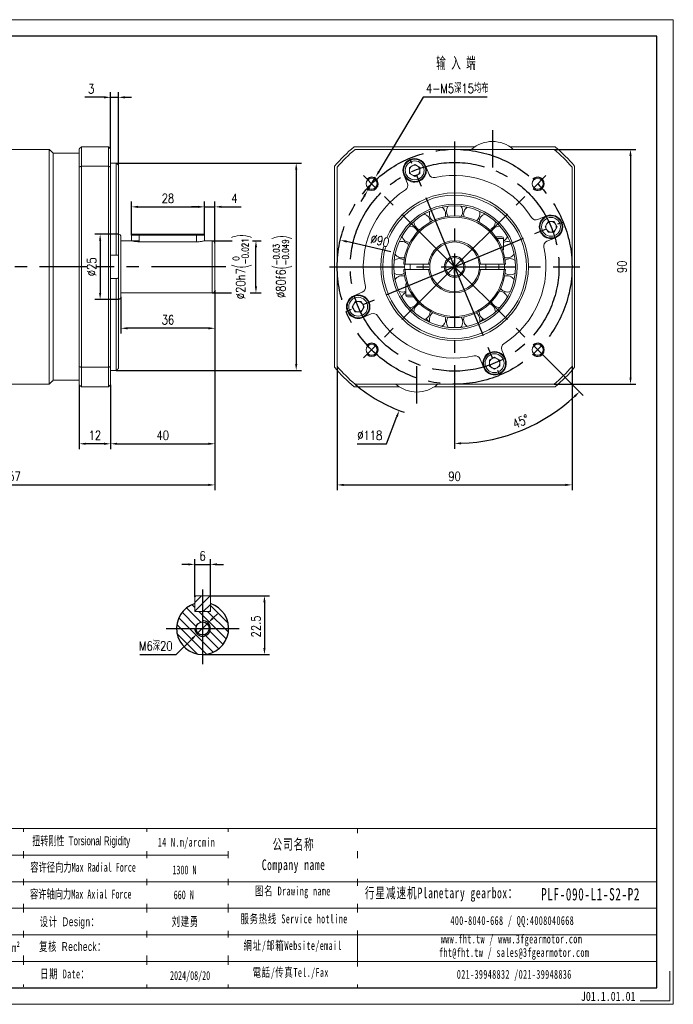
# Model space of a CAD drawing. Header units: millimetres. Extents: x 0 to 534, y 0 to 377.
# Tile 3 of 3: x 283 to 534, y 0 to 377. Entities that reach past the tile are written whole.
import ezdxf

# ---------------------------------------------------------------- set-up
doc = ezdxf.new("R2010")
doc.units = ezdxf.units.MM
doc.header["$LTSCALE"] = 1.5
doc.header["$PDSIZE"] = -1
doc.linetypes.add('CENTER2', pattern=[28.575, 19.05, -3.175, 3.175, -3.175])
for name, color, linetype in [('1轮廓实线层', 7, 'Continuous'), ('3中心线层', 1, 'CENTER2'), ('5剖面线层', 2, 'Continuous'), ('6文字层', 3, 'Continuous'), ('7标注层', 4, 'Continuous')]:
    doc.layers.add(name, color=color, linetype=linetype)
for name, color, linetype, lineweight in [('SLD-0', 7, 'Continuous', 18), ('图框_外框线', 7, 'Continuous', 18), ('标注线', 1, 'Continuous', 18)]:
    doc.layers.add(name, color=color, linetype=linetype, lineweight=lineweight)
doc.styles.get("Standard").update_dxf_attribs({"font": 'isocp.shx', "width": 0.707, "bigfont": 'hztxt.shx'})
doc.styles.add('TH_GBDIM', font='romans.shx', dxfattribs={"width": 0.8, "bigfont": 'gbcbig.shx'})
doc.styles.add('标准', font='txt', dxfattribs={"width": 0.667})
doc.styles.add('样式 1', font='txt', dxfattribs={"width": 0.8})
doc.dimstyles.new('TH_GBDIM', dxfattribs={"dimtxt": 3.5, "dimasz": 2.5, "dimexe": 2, "dimexo": 0, "dimgap": 1.5, "dimtad": 1, "dimdec": 1, "dimdsep": 46, "dimtxsty": 'TH_GBDIM', "dimcen": 2.5, "dimclrd": 130, "dimclre": 130, "dimclrt": 3, "dimadec": 0, "dimazin": 2, "dimtfac": 0.714286, "dimtdec": 1, "dimtmove": 0, "dimatfit": 3, "dimfxl": 1, "dimtzin": 0, "dimlwd": -1, "dimlwe": -1, "dimarcsym": 0})

# ---------------------------------------------------------------- blocks, each defined once
blk = doc.blocks.new('*D14')
at = {"layer": '7标注层', "color": 130}
for p, q in [((201.97, 242.67), (201.97, 197.07)), ((357.97, 240.01), (357.97, 197.07)), ((204.47, 199.07), (355.47, 199.07))]:
    blk.add_line(p, q, dxfattribs=at)
for points in [[(204.47, 199.49), (204.47, 198.66), (201.97, 199.07)], [(355.47, 198.66), (355.47, 199.49), (357.97, 199.07)]]:
    blk.add_solid(points, dxfattribs=at)
at = {"layer": 'Defpoints', "color": 0}
for p in [(201.97, 242.67), (357.97, 240.01), (357.97, 199.07)]:
    blk.add_point(p, dxfattribs=at)
at = {"layer": '7标注层', "color": 3, "insert": (279.97, 202.32), "char_height": 3.5, "attachment_point": 5, "style": 'TH_GBDIM'}
blk.add_mtext('{157}{}{}', dxfattribs=at)
blk = doc.blocks.new('*D15')
at = {"layer": '7标注层', "color": 130}
for p, q in [((350.23, 156.17), (350.23, 170.61)), ((356.23, 156.17), (356.23, 170.61)), ((347.73, 168.61), (345.23, 168.61)), ((350.23, 168.61), (356.23, 168.61)), ((358.73, 168.61), (361.23, 168.61))]:
    blk.add_line(p, q, dxfattribs=at)
for points in [[(347.73, 168.19), (347.73, 169.02), (350.23, 168.61)], [(358.73, 169.02), (358.73, 168.19), (356.23, 168.61)]]:
    blk.add_solid(points, dxfattribs=at)
at = {"layer": 'Defpoints', "color": 0}
for p in [(356.23, 168.61), (350.23, 156.17), (356.23, 156.17)]:
    blk.add_point(p, dxfattribs=at)
at = {"layer": '7标注层', "color": 3, "insert": (353.23, 171.86), "char_height": 3.5, "attachment_point": 5, "style": 'TH_GBDIM'}
blk.add_mtext('6', dxfattribs=at)
blk = doc.blocks.new('*D16')
at = {"layer": '7标注层', "color": 130}
for p, q in [((355.83, 156.57), (378.95, 156.57)), ((376.95, 154.07), (376.95, 136.57)), ((353.23, 134.07), (378.95, 134.07))]:
    blk.add_line(p, q, dxfattribs=at)
for points in [[(377.37, 154.07), (376.53, 154.07), (376.95, 156.57)], [(376.53, 136.57), (377.37, 136.57), (376.95, 134.07)]]:
    blk.add_solid(points, dxfattribs=at)
at = {"layer": 'Defpoints', "color": 0}
for p in [(355.83, 156.57), (353.23, 134.07), (376.95, 134.07)]:
    blk.add_point(p, dxfattribs=at)
at = {"layer": '7标注层', "color": 3, "insert": (373.7, 144.82), "char_height": 3.5, "attachment_point": 5, "rotation": 90, "style": 'TH_GBDIM'}
blk.add_mtext('22.5', dxfattribs=at)
blk = doc.blocks.new('*D17')
at = {"layer": '7标注层', "color": 130}
for p, q in [((404.84, 244.52), (404.84, 197.07)), ((494.84, 244.52), (494.84, 197.07)), ((407.34, 199.07), (492.34, 199.07))]:
    blk.add_line(p, q, dxfattribs=at)
for points in [[(407.34, 199.49), (407.34, 198.66), (404.84, 199.07)], [(492.34, 198.66), (492.34, 199.49), (494.84, 199.07)]]:
    blk.add_solid(points, dxfattribs=at)
at = {"layer": 'Defpoints', "color": 0}
for p in [(404.84, 244.52), (494.84, 244.52), (494.84, 199.07)]:
    blk.add_point(p, dxfattribs=at)
at = {"layer": '7标注层', "color": 3, "insert": (449.84, 202.32), "char_height": 3.5, "attachment_point": 5, "style": 'TH_GBDIM'}
blk.add_mtext('90', dxfattribs=at)
blk = doc.blocks.new('*D18')
at = {"layer": '7标注层', "color": 130}
for p, q in [((488, 327.67), (519.26, 327.67)), ((517.26, 325.17), (517.26, 240.17)), ((488, 237.67), (519.26, 237.67))]:
    blk.add_line(p, q, dxfattribs=at)
for points in [[(517.67, 325.17), (516.84, 325.17), (517.26, 327.67)], [(516.84, 240.17), (517.67, 240.17), (517.26, 237.67)]]:
    blk.add_solid(points, dxfattribs=at)
at = {"layer": 'Defpoints', "color": 0}
for p in [(488, 327.67), (488, 237.67), (517.26, 237.67)]:
    blk.add_point(p, dxfattribs=at)
at = {"layer": '7标注层', "color": 3, "insert": (514.01, 282.67), "char_height": 3.5, "attachment_point": 5, "rotation": 90, "style": 'TH_GBDIM'}
blk.add_mtext('90', dxfattribs=at)
blk = doc.blocks.new('*D19')
at = {"layer": '7标注层', "color": 130}
for p, q in [((437.83, 347.62), (420.85, 319.21)), ((462.27, 347.62), (437.83, 347.62)), ((416.48, 311.92), (419.56, 317.07)), ((415.2, 309.77), (413.92, 307.63))]:
    blk.add_line(p, q, dxfattribs=at)
for points in [[(420.49, 319.43), (421.2, 319), (419.56, 317.07)], [(415.56, 309.56), (414.84, 309.99), (416.48, 311.92)]]:
    blk.add_solid(points, dxfattribs=at)
at = {"layer": 'Defpoints', "color": 0}
for p in [(419.56, 317.07), (416.48, 311.92)]:
    blk.add_point(p, dxfattribs=at)
at = {"layer": '7标注层', "color": 3, "insert": (450.86, 351), "char_height": 3.5, "attachment_point": 5, "style": 'TH_GBDIM'}
blk.add_mtext('4-M5深15均布{}', dxfattribs=at)
blk = doc.blocks.new('*D24')
at = {"layer": '7标注层', "color": 130}
for p, q in [((356.97, 292.67), (364.64, 292.67)), ((372.39, 292.67), (375.69, 292.67)), ((373.69, 275.17), (373.69, 290.17)), ((356.97, 272.67), (364.31, 272.67)), ((371.46, 272.67), (375.69, 272.67))]:
    blk.add_line(p, q, dxfattribs=at)
for points in [[(374.11, 290.17), (373.28, 290.17), (373.69, 292.67)], [(373.28, 275.17), (374.11, 275.17), (373.69, 272.67)]]:
    blk.add_solid(points, dxfattribs=at)
at = {"layer": 'Defpoints', "color": 0}
for p in [(356.97, 292.67), (373.69, 292.67), (356.97, 272.67)]:
    blk.add_point(p, dxfattribs=at)
at = {"layer": '7标注层', "color": 3, "insert": (368.39, 282.67), "char_height": 3.5, "attachment_point": 5, "rotation": 90, "style": 'TH_GBDIM'}
blk.add_mtext('{\\A1;{%%c20}{}{h7\\H0.7143x;{\\H2x;\\W0.5;(}\\S 0^ -0.021;{\\H2x;\\W0.5;)}}}', dxfattribs=at)
blk = doc.blocks.new('*D25')
at = {"layer": '7标注层', "color": 130}
for p, q in [((353.97, 294.77), (353.97, 307.64)), ((357.97, 291.67), (357.97, 307.64)), ((351.47, 305.64), (348.97, 305.64)), ((353.97, 305.64), (357.97, 305.64)), ((360.47, 305.64), (367.97, 305.64))]:
    blk.add_line(p, q, dxfattribs=at)
for points in [[(351.47, 305.23), (351.47, 306.06), (353.97, 305.64)], [(360.47, 306.06), (360.47, 305.23), (357.97, 305.64)]]:
    blk.add_solid(points, dxfattribs=at)
at = {"layer": 'Defpoints', "color": 0}
for p in [(357.97, 305.64), (353.97, 294.77), (357.97, 291.67)]:
    blk.add_point(p, dxfattribs=at)
at = {"layer": '7标注层', "color": 3, "insert": (365.47, 308.89), "char_height": 3.5, "attachment_point": 5, "style": 'TH_GBDIM'}
blk.add_mtext('4', dxfattribs=at)
blk = doc.blocks.new('*D26')
at = {"layer": '7标注层', "color": 130}
for p, q in [((325.97, 294.77), (325.97, 307.64)), ((353.97, 294.77), (353.97, 307.64)), ((328.47, 305.64), (351.47, 305.64))]:
    blk.add_line(p, q, dxfattribs=at)
for points in [[(328.47, 306.06), (328.47, 305.23), (325.97, 305.64)], [(351.47, 305.23), (351.47, 306.06), (353.97, 305.64)]]:
    blk.add_solid(points, dxfattribs=at)
at = {"layer": 'Defpoints', "color": 0}
for p in [(353.97, 305.64), (325.97, 294.77), (353.97, 294.77)]:
    blk.add_point(p, dxfattribs=at)
at = {"layer": '7标注层', "color": 3, "insert": (339.97, 308.89), "char_height": 3.5, "attachment_point": 5, "style": 'TH_GBDIM'}
blk.add_mtext('28', dxfattribs=at)
blk = doc.blocks.new('*D27')
at = {"layer": '7标注层', "color": 130}
for p, q in [((357.97, 273.67), (357.97, 257.1)), ((321.97, 271.17), (321.97, 257.1)), ((355.47, 259.1), (324.47, 259.1))]:
    blk.add_line(p, q, dxfattribs=at)
for points in [[(324.47, 259.52), (324.47, 258.69), (321.97, 259.1)], [(355.47, 258.69), (355.47, 259.52), (357.97, 259.1)]]:
    blk.add_solid(points, dxfattribs=at)
at = {"layer": 'Defpoints', "color": 0}
for p in [(357.97, 273.67), (321.97, 271.17), (321.97, 259.1)]:
    blk.add_point(p, dxfattribs=at)
at = {"layer": '7标注层', "color": 3, "insert": (339.97, 262.35), "char_height": 3.5, "attachment_point": 5, "style": 'TH_GBDIM'}
blk.add_mtext('36', dxfattribs=at)
blk = doc.blocks.new('*D28')
at = {"layer": '7标注层', "color": 130}
for p, q in [((320.17, 322.42), (391.13, 322.42)), ((389.13, 319.92), (389.13, 245.43)), ((320.17, 242.93), (391.13, 242.93))]:
    blk.add_line(p, q, dxfattribs=at)
for points in [[(389.55, 319.92), (388.71, 319.92), (389.13, 322.42)], [(388.71, 245.43), (389.55, 245.43), (389.13, 242.93)]]:
    blk.add_solid(points, dxfattribs=at)
at = {"layer": 'Defpoints', "color": 0}
for p in [(320.17, 322.42), (320.17, 242.93), (389.13, 242.93)]:
    blk.add_point(p, dxfattribs=at)
at = {"layer": '7标注层', "color": 3, "insert": (383.83, 282.67), "char_height": 3.5, "attachment_point": 5, "rotation": 90, "style": 'TH_GBDIM'}
blk.add_mtext('{\\A1;{%%c80}{}{f6\\H0.7143x;{\\H2x;\\W0.5;(}\\S-0.03^ -0.049;{\\H2x;\\W0.5;)}}}', dxfattribs=at)
blk = doc.blocks.new('*D29')
at = {"layer": '7标注层', "color": 130}
for p, q in [((315.47, 347.62), (308.1, 347.62)), ((317.97, 327.87), (317.97, 349.62)), ((317.97, 347.62), (320.97, 347.62)), ((320.97, 321.63), (320.97, 349.62)), ((323.47, 347.62), (325.97, 347.62))]:
    blk.add_line(p, q, dxfattribs=at)
for points in [[(315.47, 347.2), (315.47, 348.04), (317.97, 347.62)], [(323.47, 348.04), (323.47, 347.2), (320.97, 347.62)]]:
    blk.add_solid(points, dxfattribs=at)
at = {"layer": 'Defpoints', "color": 0}
for p in [(320.97, 347.62), (317.97, 327.87), (320.97, 321.63)]:
    blk.add_point(p, dxfattribs=at)
at = {"layer": '7标注层', "color": 3, "insert": (310.54, 350.87), "char_height": 3.5, "attachment_point": 5, "style": 'TH_GBDIM'}
blk.add_mtext('3', dxfattribs=at)
blk = doc.blocks.new('*D30')
at = {"layer": '7标注层', "color": 130}
for p, q in [((357.97, 267.2), (357.97, 212.83)), ((317.97, 237.47), (317.97, 212.83)), ((320.47, 214.83), (355.47, 214.83))]:
    blk.add_line(p, q, dxfattribs=at)
for points in [[(320.47, 215.25), (320.47, 214.42), (317.97, 214.83)], [(355.47, 214.42), (355.47, 215.25), (357.97, 214.83)]]:
    blk.add_solid(points, dxfattribs=at)
at = {"layer": 'Defpoints', "color": 0}
for p in [(357.97, 267.2), (317.97, 237.47), (357.97, 214.83)]:
    blk.add_point(p, dxfattribs=at)
at = {"layer": '7标注层', "color": 3, "insert": (337.97, 218.08), "char_height": 3.5, "attachment_point": 5, "style": 'TH_GBDIM'}
blk.add_mtext('40', dxfattribs=at)
blk = doc.blocks.new('*D31')
at = {"layer": '7标注层', "color": 130}
for p, q in [((305.97, 237.47), (305.97, 212.83)), ((317.97, 237.47), (317.97, 212.83)), ((315.47, 214.83), (308.47, 214.83))]:
    blk.add_line(p, q, dxfattribs=at)
for points in [[(308.47, 215.25), (308.47, 214.42), (305.97, 214.83)], [(315.47, 214.42), (315.47, 215.25), (317.97, 214.83)]]:
    blk.add_solid(points, dxfattribs=at)
at = {"layer": 'Defpoints', "color": 0}
for p in [(305.97, 237.47), (317.97, 237.47), (305.97, 214.83)]:
    blk.add_point(p, dxfattribs=at)
at = {"layer": '7标注层', "color": 3, "insert": (311.97, 218.08), "char_height": 3.5, "attachment_point": 5, "style": 'TH_GBDIM'}
blk.add_mtext('12', dxfattribs=at)
blk = doc.blocks.new('*D32')
at = {"layer": '7标注层', "color": 130}
for p, q in [((357.13, 147.94), (358.9, 149.7)), ((355.36, 146.18), (351.1, 141.95)), ((343.16, 134.07), (349.33, 140.19)), ((329.25, 134.07), (343.16, 134.07))]:
    blk.add_line(p, q, dxfattribs=at)
for points in [[(356.84, 148.24), (357.42, 147.65), (355.36, 146.18)], [(349.62, 139.9), (349.03, 140.49), (351.1, 141.95)]]:
    blk.add_solid(points, dxfattribs=at)
at = {"layer": 'Defpoints', "color": 0}
for p in [(355.36, 146.18), (351.1, 141.95)]:
    blk.add_point(p, dxfattribs=at)
at = {"layer": '7标注层', "color": 3, "insert": (335.31, 137.35), "char_height": 3.5, "attachment_point": 5, "style": 'TH_GBDIM'}
blk.add_mtext('{M6深20}{}{}', dxfattribs=at)
blk = doc.blocks.new('*D34')
at = {"layer": '7标注层', "color": 130}
for p, q in [((449.84, 280.17), (449.84, 285.17)), ((447.34, 282.67), (452.34, 282.67)), ((423.69, 214.83), (427.72, 225.29)), ((412.46, 214.83), (423.69, 214.83))]:
    blk.add_line(p, q, dxfattribs=at)
blk.add_arc((449.84, 282.67), 59, 229.7039, 250.858, dxfattribs=at)
blk.add_solid([(428.11, 225.14), (427.33, 225.44), (428.62, 227.62)], dxfattribs=at)
at = {"layer": 'Defpoints', "color": 0}
for p in [(471.07, 337.72), (428.62, 227.62)]:
    blk.add_point(p, dxfattribs=at)
at = {"layer": '7标注层', "color": 3, "insert": (417.32, 218.08), "char_height": 3.5, "attachment_point": 5, "style": 'TH_GBDIM'}
blk.add_mtext('∅118', dxfattribs=at)
blk = doc.blocks.new('*D35')
at = {"color": 130}
for p, q in [((484.79, 247.73), (499.14, 233.38)), ((449.84, 234.67), (449.84, 212.96))]:
    blk.add_line(p, q, dxfattribs=at)
blk.add_arc((449.84, 282.67), 67.71, 272.1155, 312.8845, dxfattribs=at)
for points in [[(496.21, 232.76), (495.63, 233.36), (497.72, 234.79)], [(452.34, 215.42), (452.35, 214.59), (449.84, 214.96)]]:
    blk.add_solid(points, dxfattribs=at)
at = {"layer": 'Defpoints', "color": 0}
for p in [(449.84, 330.67), (449.84, 282.67), (484.79, 247.73), (449.84, 234.67), (467.37, 217.27)]:
    blk.add_point(p, dxfattribs=at)
at = {"color": 3, "insert": (475.2, 223.41), "char_height": 3.5, "attachment_point": 5, "rotation": 23.1623, "style": 'TH_GBDIM'}
blk.add_mtext('45%%d', dxfattribs=at)
blk = doc.blocks.new('*D37')
at = {"layer": '7标注层', "color": 130}
blk.add_line((425.42, 288.37), (408.46, 292.33), dxfattribs=at)
blk.add_solid([(408.55, 292.74), (408.36, 291.92), (406.02, 292.9)], dxfattribs=at)
at = {"layer": 'Defpoints', "color": 0}
for p in [(406.02, 292.9), (493.67, 272.45)]:
    blk.add_point(p, dxfattribs=at)
at = {"layer": '7标注层', "color": 3, "insert": (421.25, 292.68), "char_height": 3.5, "attachment_point": 5, "rotation": 346.8658, "style": 'TH_GBDIM'}
blk.add_mtext('∅90', dxfattribs=at)
blk = doc.blocks.new('*D38')
at = {"layer": '7标注层', "color": 130}
for p, q in [((320.97, 295.17), (311.98, 295.17)), ((313.98, 292.67), (313.98, 272.67)), ((320.97, 270.17), (311.98, 270.17))]:
    blk.add_line(p, q, dxfattribs=at)
for points in [[(314.39, 292.67), (313.56, 292.67), (313.98, 295.17)], [(313.56, 272.67), (314.39, 272.67), (313.98, 270.17)]]:
    blk.add_solid(points, dxfattribs=at)
at = {"layer": 'Defpoints', "color": 0}
for p in [(320.97, 295.17), (313.98, 270.17), (320.97, 270.17)]:
    blk.add_point(p, dxfattribs=at)
at = {"layer": '7标注层', "color": 3, "insert": (310.73, 282.67), "char_height": 3.5, "attachment_point": 5, "rotation": 90, "style": 'TH_GBDIM'}
blk.add_mtext('{%%c25}{}{}', dxfattribs=at)

msp = doc.modelspace()

# ---------------------------------------------------------------- hatches: boundary and pattern name
at = {"layer": '5剖面线层'}
h = msp.add_hatch(dxfattribs=at)
h.set_pattern_fill('ANSI31', color=256, scale=0.75, style=0)
h.set_pattern_definition([(45, (-39.668, -131.4885), (-1.683798, 1.683798), [])])
h.paths.add_polyline_path([(353.228438, 150.566867), (355.828438, 150.566867), (356.228438, 150.966867), (356.228438, 153.649872), (356.228438, 156.166867), (355.828438, 156.566867), (353.228438, 156.566867)])
h.paths.add_polyline_path([(353.228438, 156.566867), (350.628438, 156.566867), (350.228438, 156.166867), (350.228438, 150.966867), (350.628438, 150.566867), (353.228438, 150.566867)])
h = msp.add_hatch(dxfattribs=at)
h.set_pattern_fill('ANSI31', color=256, scale=0.75, angle=90, style=0)
h.set_pattern_definition([(135, (-39.668, -131.4885), (-1.683798, -1.683798), [])])
h.paths.add_polyline_path([(356.228438, 144.066867), (363.228438, 144.066867, 0.3275382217), (356.228438, 153.606259), (356.228438, 150.566867), (353.228438, 150.566867), (353.228438, 147.066867, -0.4142135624)])
h.paths.add_polyline_path([(356.228438, 144.066867, -0.4142135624), (353.228438, 141.066867), (353.228438, 134.066867, 0.4142135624), (363.228438, 144.066867)])
h.paths.add_polyline_path([(350.228438, 144.066867), (343.228438, 144.066867, 0.4142135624), (353.228438, 134.066867), (353.228438, 141.066867, -0.4142135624)])
h.paths.add_polyline_path([(350.728438, 144.066867, -0.4142135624), (353.228438, 146.566867), (353.228438, 150.566867), (350.228438, 150.566867), (350.228438, 153.606259, 0.3275382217), (343.228438, 144.066867)])
h.paths.add_polyline_path([(353.228438, 147.066867), (353.228438, 146.566867, -0.4142135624), (355.728438, 144.066867), (356.228438, 144.066867, 0.4142135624)])
h.paths.add_polyline_path([(356.228438, 144.066867), (355.728438, 144.066867, -0.4142135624), (353.228438, 141.566867), (353.228438, 141.066867, 0.4142135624)], flags=17)
h.paths.add_polyline_path([(350.728438, 144.066867), (350.228438, 144.066867, 0.4142135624), (353.228438, 141.066867), (353.228438, 141.566867, -0.4142135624)], flags=17)

# ---------------------------------------------------------------- linework, layer by layer
at = {"color": 7, "linetype": 'Continuous', "lineweight": 15}
for p, q in [((306.771141, 328.672917), (306.771141, 321.195637)), ((317.171142, 328.672917), (306.771141, 328.672917)), ((317.171142, 321.195637), (317.171142, 328.672917)), ((411.320796, 328.672917), (457.660204, 328.672917)), ((471.026829, 328.672917), (488.366237, 328.672917)), ((294.471142, 282.672916), (294.471142, 327.672915)), ((295.971142, 326.172915), (295.971142, 239.172918)), ((305.971143, 320.903794), (305.971143, 327.872918)), ((317.971141, 327.872918), (317.971141, 320.903794)), ((411.685949, 327.672915), (488.001084, 327.672915)), ((305.971143, 244.442039), (305.971143, 320.903794)), ((306.771141, 321.195637), (317.171142, 321.195637)), ((306.771141, 321.195637), (306.771141, 244.150196)), ((317.171142, 244.150196), (317.171142, 321.195637)), ((317.971141, 322.41979), (320.171141, 322.41979)), ((317.971141, 320.903794), (317.971141, 244.442039)), ((320.171141, 287.165791), (320.171141, 322.41979)), ((320.971143, 321.627793), (320.971143, 287.049869)), ((403.843517, 244.150196), (403.843517, 321.195637)), ((404.843515, 244.515349), (404.843515, 320.830484)), ((432.536179, 320.782797), (434.53618, 321.937499)), ((432.536179, 318.473398), (432.536179, 320.782797)), ((434.53618, 321.937499), (436.536179, 320.782797)), ((436.536179, 320.782797), (436.536179, 318.473398)), ((440.061892, 318.046915), (438.693637, 321.350173)), ((494.843519, 320.830484), (494.843519, 244.515349)), ((495.843517, 321.195637), (495.843517, 244.150196)), ((430.378722, 317.906023), (431.746977, 314.602765)), ((434.53618, 317.318698), (432.536179, 318.473398)), ((436.536179, 318.473398), (434.53618, 317.318698)), ((485.076623, 302.137711), (481.773364, 300.769458)), ((440.476826, 299.775989), (440.47808, 299.864528)), ((465.458953, 299.864528), (465.455375, 300.014033)), ((484.489298, 297.980254), (485.643996, 299.980254)), ((485.643996, 299.980254), (487.9534, 299.980254)), ((487.9534, 299.980254), (489.108099, 297.980254)), ((328.971143, 294.772916), (325.971141, 294.772916)), ((326.37114, 295.172916), (328.971143, 295.172916)), ((328.971143, 295.172916), (350.971143, 295.172916)), ((328.971143, 294.772916), (328.971143, 295.172916)), ((350.971143, 294.772916), (328.971143, 294.772916)), ((328.971143, 294.772916), (328.971143, 292.255921)), ((350.971143, 295.172916), (353.571142, 295.172916)), ((350.971143, 295.172916), (350.971143, 294.772916)), ((353.971142, 294.772916), (350.971143, 294.772916)), ((350.971143, 294.772916), (350.971143, 292.255921)), ((485.643996, 295.980253), (484.489298, 297.980254)), ((487.9534, 295.980253), (485.643996, 295.980253)), ((489.108099, 297.980254), (487.9534, 295.980253)), ((321.971141, 294.172916), (321.971141, 282.672916)), ((350.971143, 292.255921), (328.971143, 292.255921)), ((356.97114, 282.672916), (356.97114, 292.672916)), ((357.971142, 291.672916), (357.971142, 282.672916)), ((465.591533, 294.172917), (467.968516, 294.172917)), ((468.593517, 293.547916), (466.029449, 293.547916)), ((485.217517, 292.454542), (488.520773, 293.822796)), ((320.171141, 287.165791), (317.971141, 287.165791)), ((320.971143, 278.295964), (320.971143, 287.049869)), ((468.593517, 289.172916), (468.228294, 289.172916)), ((430.67685, 282.672917), (430.703214, 283.677847)), ((439.893643, 283.672916), (430.869851, 283.672916)), ((468.817182, 283.672916), (459.793391, 283.672916)), ((294.471142, 237.672915), (294.471142, 282.672916)), ((321.971141, 282.672916), (321.971141, 271.172915)), ((356.971142, 272.672916), (356.97114, 282.672916)), ((357.971142, 282.672916), (357.971142, 273.672916)), ((430.703214, 281.667987), (430.67685, 282.672917)), ((430.869851, 281.672916), (439.893643, 281.672916)), ((459.793391, 281.672916), (468.817182, 281.672916)), ((317.971141, 278.180041), (320.171141, 278.180041)), ((320.171141, 242.92604), (320.171141, 278.180041)), ((320.971143, 278.295964), (320.971143, 243.71804)), ((431.093516, 276.172917), (431.45874, 276.172917)), ((414.469516, 272.891292), (411.16626, 271.523037)), ((431.093516, 271.797917), (433.657585, 271.797917)), ((410.578935, 267.36558), (411.733633, 269.36558)), ((411.733633, 269.36558), (414.043037, 269.36558)), ((414.043037, 269.36558), (415.197736, 267.36558)), ((434.0955, 271.172916), (431.718517, 271.172916)), ((411.733633, 265.365579), (410.578935, 267.36558)), ((414.043037, 265.365579), (411.733633, 265.365579)), ((415.197736, 267.36558), (414.043037, 265.365579)), ((414.61041, 263.208122), (417.91367, 264.576375)), ((440.47808, 265.481305), (440.476826, 265.569844)), ((465.455375, 265.3318), (465.458953, 265.481305)), ((469.308311, 247.43981), (467.940057, 250.74307)), ((459.625142, 247.298916), (460.993396, 243.99566)), ((463.150854, 246.872437), (465.150854, 248.027136)), ((463.150854, 244.563033), (463.150854, 246.872437)), ((465.150854, 248.027136), (467.150854, 246.872437)), ((467.150854, 246.872437), (467.150854, 244.563033)), ((305.971143, 237.472915), (305.971143, 244.442039)), ((317.171142, 244.150196), (306.771141, 244.150196)), ((306.771141, 244.150196), (306.771141, 236.672916)), ((317.171142, 236.672916), (317.171142, 244.150196)), ((317.971141, 244.442039), (317.971141, 237.472915)), ((320.171141, 242.92604), (317.971141, 242.92604)), ((465.150854, 243.408335), (463.150854, 244.563033)), ((467.150854, 244.563033), (465.150854, 243.408335)), ((306.771141, 236.672916), (317.171142, 236.672916)), ((428.660205, 236.672917), (411.320796, 236.672917)), ((488.001084, 237.672915), (411.685949, 237.672915)), ((488.366237, 236.672917), (442.02683, 236.672917)), ((350.628438, 156.566867), (350.228438, 156.166867)), ((350.228438, 150.966867), (350.228438, 156.166867)), ((350.628438, 156.566867), (355.828438, 156.566867)), ((356.228438, 156.166867), (355.828438, 156.566867)), ((356.228438, 156.166867), (356.228438, 150.966867)), ((350.228438, 153.649872), (350.228438, 150.566867)), ((350.228438, 150.966867), (350.628438, 150.566867)), ((355.828438, 150.566867), (356.228438, 150.966867)), ((356.228438, 150.566867), (356.228438, 153.649872)), ((356.228438, 150.566867), (350.228438, 150.566867)), ((350.628438, 150.566867), (355.828438, 150.566867))]:
    msp.add_line(p, q, dxfattribs=at)
at = {"color": 7, "linetype": 'Continuous', "lineweight": 15, "flags": 128}
msp.add_lwpolyline([(468.984032, 283.673806), (469.010184, 282.672917), (468.984032, 281.672029)], dxfattribs=at)
at = {"color": 7, "linetype": 'Continuous', "lineweight": 15}
for centre, radius in [((434.536179, 319.628098), 4.25), ((434.536179, 319.628098), 3.625), ((418.023712, 314.492722), 2.1), ((481.663322, 314.492722), 2.1), ((449.843517, 282.672916), 28.3), ((449.843517, 282.672916), 27.5), ((449.843517, 282.672916), 24), ((449.843517, 282.672916), 23.333333), ((486.798698, 297.980254), 4.25), ((486.798698, 297.980254), 3.625), ((449.843517, 282.672916), 4), ((449.843517, 282.672916), 3.5), ((412.888335, 267.365579), 4.25), ((412.888335, 267.365579), 3.625), ((418.023712, 250.853111), 2.1), ((481.663322, 250.853111), 2.1), ((465.150854, 245.717735), 4.25), ((465.150854, 245.717735), 3.625)]:
    msp.add_circle(centre, radius, dxfattribs=at)
msp.add_circle((353.228438, 144.066867), 2.5)
for centre, radius, start, end in [((449.843517, 282.672916), 60, 129.94450519, 140.05549481), ((464.343517, 318.50625), 12.166667, 48.88790956, 131.11209044), ((449.843517, 282.672916), 60, 39.94450519, 50.05549481), ((449.843517, 282.672916), 59, 130.29614333, 139.70385667), ((449.843517, 282.672916), 59, 40.29614333, 49.70385667), ((434.536179, 319.628098), 4.5, 22.5, 202.5), ((434.536179, 319.628098), 4.5, 202.5, 22.5), ((434.536179, 319.628098), 2, 120, 180), ((434.536179, 319.628098), 2, 60, 120), ((434.536179, 319.628098), 2, 360, 60), ((434.536179, 319.628098), 2, 180, 240), ((434.536179, 319.628098), 2, 240, 300), ((434.536179, 319.628098), 2, 300, 360), ((441.909651, 318.812282), 2, 202.5, 282.38201935), ((449.843517, 282.672916), 35, 32.61798065, 102.38201935), ((429.899217, 313.837398), 2, 302.61798065, 22.5), ((449.843517, 282.672916), 35, 122.61798065, 192.38201935), ((449.843517, 303.922916), 3.125, 141.25782224, 217.62353734), ((449.843517, 303.922916), 3.125, 0, 38.74217776), ((449.843517, 282.672916), 19.5, 2.93953449, 177.06046551), ((437.35308, 299.864528), 3.125, 0, 74.74217776), ((443.276906, 302.882867), 3.125, 159.25782224, 235.62353734), ((443.276906, 302.882867), 3.125, 0, 56.74217776), ((443.276906, 302.882867), 3.125, 340.37646266, 0), ((449.843517, 303.922916), 3.125, 322.37646266, 0), ((456.410128, 302.882867), 3.125, 123.25782224, 199.62353734), ((456.410128, 302.882867), 3.125, 304.37646266, 0), ((462.333953, 299.864528), 3.125, 105.25782224, 181.62353734), ((456.410128, 302.882867), 3.125, 0, 20.74217776), ((486.798698, 297.980254), 4.5, 112.5, 292.5), ((486.798698, 297.980254), 4.5, 292.5, 112.5), ((449.843517, 282.672916), 19, 3.01696131, 176.98303869), ((432.651906, 295.163353), 3.125, 16.37646266, 92.74217776), ((437.35308, 299.864528), 3.125, 177.25782224, 253.62353734), ((462.333953, 299.864528), 3.125, 286.37646266, 0), ((467.035128, 295.163353), 3.125, 87.25782224, 163.62353734), ((481.007998, 302.617217), 2, 212.61798065, 292.5), ((486.798698, 297.980254), 2, 150, 210), ((486.798698, 297.980254), 2, 90, 150), ((486.798698, 297.980254), 2, 30, 90), ((486.798698, 297.980254), 2, 330, 30), ((320.971142, 294.172916), 1, 0, 90), ((486.798698, 297.980254), 2, 210, 270), ((486.798698, 297.980254), 2, 270, 330), ((356.971142, 291.672916), 1, 0, 90), ((429.633566, 289.239528), 3.125, 34.37646266, 110.74217776), ((432.651906, 295.163353), 3.125, 195.25782224, 271.62353734), ((449.843517, 282.672916), 10, 5.73917048, 174.26082952), ((449.843517, 282.672916), 9.5, 6.04232842, 173.95767158), ((467.968517, 293.547916), 0.625, 0, 90), ((467.035128, 295.163353), 3.125, 299.91300124, 344.74217776), ((470.053468, 289.239528), 3.125, 69.25782224, 117.85167874), ((485.982883, 290.606783), 2, 112.5, 192.38201935), ((429.633566, 289.239528), 3.125, 213.25782224, 289.62353734), ((449.843517, 282.672916), 35, 302.61798065, 12.38201935), ((470.053468, 289.239528), 3.125, 250.37646266, 326.74217776), ((428.593517, 282.672916), 3.125, 52.37646266, 128.74217776), ((449.843517, 282.672916), 9.5, 173.95767158, 186.04232842), ((449.843517, 282.672916), 9.5, 353.95767158, 6.04232842), ((471.093517, 282.672916), 3.125, 51.25782224, 127.62353734), ((428.593517, 282.672916), 3.125, 231.25782224, 307.62353734), ((449.843517, 282.672916), 19.5, 182.93953449, 357.06046551), ((449.843517, 282.672916), 19, 183.01696131, 356.98303869), ((449.843517, 282.672916), 10, 185.73917048, 354.26082952), ((449.843517, 282.672916), 9.5, 186.04232842, 353.95767158), ((471.093517, 282.672916), 3.125, 232.37646266, 308.74217776), ((429.633566, 276.106305), 3.125, 70.37646266, 146.74217776), ((470.053468, 276.106305), 3.125, 33.25782224, 109.62353734), ((356.971142, 273.672916), 1, 270, 0), ((412.888335, 267.365579), 4.5, 292.5, 112.5), ((413.704151, 274.73905), 2, 292.5, 12.38201935), ((429.633566, 276.106305), 3.125, 249.25782224, 297.85167874), ((432.651906, 270.18248), 3.125, 119.91300124, 164.74217776), ((431.718517, 271.797916), 0.625, 180, 270), ((467.035128, 270.18248), 3.125, 15.25782224, 91.62353734), ((470.053468, 276.106305), 3.125, 214.37646266, 290.74217776), ((320.971142, 271.172916), 1, 270, 0), ((412.888335, 267.365579), 4.5, 112.5, 292.5), ((412.888335, 267.365579), 2, 150, 210), ((412.888335, 267.365579), 2, 90, 150), ((412.888335, 267.365579), 2, 30, 90), ((412.888335, 267.365579), 2, 330, 30), ((432.651906, 270.18248), 3.125, 267.25782224, 343.62353734), ((437.35308, 265.481305), 3.125, 106.37646266, 182.74217776), ((462.333953, 265.481305), 3.125, 0, 73.62353734), ((467.035128, 270.18248), 3.125, 196.37646266, 272.74217776), ((412.888335, 267.365579), 2, 210, 270), ((412.888335, 267.365579), 2, 270, 330), ((418.679035, 262.728616), 2, 32.61798065, 112.5), ((437.35308, 265.481305), 3.125, 285.25782224, 0), ((443.276906, 262.462965), 3.125, 124.37646266, 200.74217776), ((456.410128, 262.462965), 3.125, 0, 55.62353734), ((462.333953, 265.481305), 3.125, 178.37646266, 254.74217776), ((449.843517, 282.672916), 35, 212.61798065, 282.38201935), ((437.26562, 260.146565), 3, 28.07445321, 58.98077079), ((443.276906, 262.462965), 3.125, 303.25782224, 0), ((443.276906, 262.462965), 3.125, 0, 19.62353734), ((449.843517, 261.422916), 3.125, 142.37646266, 218.74217776), ((449.843517, 261.422916), 3.125, 321.25782224, 0), ((449.843517, 261.422916), 3.125, 0, 37.62353734), ((456.410128, 262.462965), 3.125, 160.37646266, 236.74217776), ((456.410128, 262.462965), 3.125, 339.25782224, 0), ((462.421414, 260.146565), 3, 121.01922921, 151.92554679), ((469.787817, 251.508435), 2, 122.61798065, 202.5), ((465.150854, 245.717735), 4.5, 22.5, 202.5), ((457.777383, 246.533551), 2, 22.5, 102.38201935), ((465.150854, 245.717735), 4.5, 202.5, 22.5), ((465.150854, 245.717735), 2, 120, 180), ((465.150854, 245.717735), 2, 180, 240), ((465.150854, 245.717735), 2, 60, 120), ((465.150854, 245.717735), 2, 360, 60), ((465.150854, 245.717735), 2, 300, 360), ((449.843517, 282.672916), 60, 219.94450519, 230.05549481), ((449.843517, 282.672916), 59, 220.29614333, 229.70385667), ((465.150854, 245.717735), 2, 240, 300), ((449.843517, 282.672916), 59, 310.29614333, 319.70385667), ((449.843517, 282.672916), 60, 309.94450519, 320.05549481), ((435.343517, 246.839583), 12.166667, 228.88790956, 311.11209044)]:
    msp.add_arc(centre, radius, start, end, dxfattribs=at)
at = {"color": 4}
for centre, radius, start, end in [((418.023712, 314.492722), 2.5, 226.59175418, 135), ((481.663322, 314.492722), 2.5, 225, 136.59175418), ((418.023712, 250.853111), 2.5, 225, 133.40824582), ((481.663322, 250.853111), 2.5, 223.40824582, 135), ((353.228438, 144.066867), 3, 180, 90)]:
    msp.add_arc(centre, radius, start, end, dxfattribs=at)
msp.add_arc((353.228438, 144.066867), 10, 107.45760312, 72.54239688)
at = {"color": 7, "linetype": 'Continuous', "lineweight": 15}
for points in [[(306.771141, 328.672917), (305.971143, 327.872918)], [(317.171142, 328.672917), (317.971141, 327.872918)], [(294.471142, 327.672915), (279.471142, 327.672915)], [(295.971142, 326.172915), (294.471142, 327.672915)], [(305.971143, 326.172915), (295.971142, 326.172915)], [(305.971143, 320.903794), (306.771141, 321.195637)], [(317.971141, 320.903794), (317.171142, 321.195637)], [(320.171141, 322.41979), (320.971143, 321.627793)], [(326.37114, 295.172916), (325.971141, 294.772916)], [(325.971141, 294.772916), (325.971141, 292.672916)], [(353.971142, 294.772916), (353.571142, 295.172916)], [(353.971142, 292.672916), (353.971142, 294.772916)], [(328.971141, 292.672916), (321.971141, 292.672916)], [(356.97114, 292.672916), (353.971142, 292.672916)], [(468.593517, 289.172916), (468.593517, 293.547916)], [(320.971143, 287.049869), (320.171141, 287.165791)], [(430.869851, 283.672916), (430.369174, 283.672916)], [(432.843516, 283.672916), (432.843516, 281.672916)], [(437.843517, 281.672916), (437.843517, 283.672916)], [(440.396295, 283.672916), (439.893643, 283.672916)], [(459.793391, 283.672916), (459.290738, 283.672916)], [(461.843517, 283.672916), (461.843517, 281.672916)], [(466.843518, 281.672916), (466.843518, 283.672916)], [(469.317859, 283.672916), (468.817182, 283.672916)], [(430.369174, 281.672916), (430.869851, 281.672916)], [(439.893643, 281.672916), (440.396295, 281.672916)], [(459.290738, 281.672916), (459.793391, 281.672916)], [(468.817182, 281.672916), (469.317859, 281.672916)], [(320.171141, 278.180041), (320.971143, 278.295964)], [(431.093516, 276.172917), (431.093516, 271.797917)], [(321.971141, 272.672917), (356.971865, 272.672917)], [(305.971143, 244.442039), (306.771141, 244.150196)], [(317.971141, 244.442039), (317.171142, 244.150196)], [(320.971143, 243.71804), (320.171141, 242.92604)], [(294.471142, 237.672915), (295.971142, 239.172918)], [(295.971142, 239.172918), (305.971143, 239.172918)], [(279.471142, 237.672915), (294.471142, 237.672915)], [(305.971143, 237.472915), (306.771141, 236.672916)], [(317.971141, 237.472915), (317.171142, 236.672916)]]:
    msp.add_open_spline(points, degree=1, dxfattribs=at)
for points, knots in [([(328.971143, 292.255921), (328.641026, 292.265187), (327.981097, 292.283709), (327.095167, 292.412801), (326.416311, 292.554936), (326.014815, 292.660868), (326.008583, 292.662732), (326.006043, 292.663491)], [0, 0, 0, 0, 0.2093536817, 0.4185138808, 0.6326302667, 0.8502727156, 1, 1, 1, 1]), ([(353.936243, 292.663491), (353.946391, 292.666228), (353.990029, 292.677999), (353.737501, 292.609135), (353.201461, 292.48166), (352.388286, 292.337979), (351.594064, 292.263514), (351.112077, 292.257639), (350.971143, 292.255921)], [0, 0, 0, 0, 0.0626064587, 0.2692350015, 0.4780412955, 0.6935332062, 0.9103881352, 1, 1, 1, 1])]:
    msp.add_open_spline(points, degree=3, knots=knots, dxfattribs=at)
at = {"layer": '3中心线层', "ltscale": 0.5}
for p, q in [((464.343515, 335.04572), (464.343515, 319.871192)), ((435.343518, 230.300113), (435.343518, 245.474641))]:
    msp.add_line(p, q, dxfattribs=at)
at = {"layer": '3中心线层'}
for p, q in [((449.843517, 330.672916), (449.843517, 234.672916)), ((449.843517, 282.672916), (432.680318, 324.108544)), ((449.843517, 282.672916), (414.900126, 317.616307)), ((449.843517, 282.672916), (484.786907, 317.616307)), ((449.843517, 282.672916), (491.279145, 299.836115)), ((362.191456, 282.672916), (196.265861, 282.672916)), ((401.843517, 282.672916), (497.843517, 282.672916)), ((449.843517, 282.672916), (408.407889, 265.509717)), ((449.843517, 282.672916), (414.900126, 247.729526)), ((449.843517, 282.672916), (484.786907, 247.729526)), ((449.843517, 282.672916), (467.006716, 241.237289)), ((353.228438, 158.926347), (353.228438, 130.066867)), ((339.228438, 144.066867), (367.228438, 144.066867))]:
    msp.add_line(p, q, dxfattribs=at)
for radius in [45, 40]:
    msp.add_circle((449.843517, 282.672916), radius, dxfattribs=at)
at = {"layer": '图框_外框线'}
for p, q in [((47.140916, 67.343286), (527.308864, 67.343286)), ((412.599107, 67.343286), (412.599107, 6.353119)), ((93.156337, 57.167053), (363.020588, 57.167053)), ((47.140916, 46.99082), (527.308864, 46.99082)), ((93.156337, 36.814586), (527.308864, 36.814586))]:
    msp.add_line(p, q, dxfattribs=at)
at = {"layer": '图框_外框线', "color": 3}
msp.add_lwpolyline([(0, 0), (533.661983, 0), (533.661983, 377.375259), (0, 377.375259)], close=True, dxfattribs=at)
at = {"layer": '图框_外框线', "color": 3, "lineweight": 25}
msp.add_lwpolyline([(31.765594, 6.353119), (527.308864, 6.353119), (527.308864, 371.02214), (31.765594, 371.02214)], close=True, dxfattribs=at)
at = {"layer": '图框_外框线', "color": 3}
msp.add_lwpolyline([(532.391359, 12.706238), (532.391359, 1.270624), (520.955745, 1.270624)], dxfattribs=at)

# ---------------------------------------------------------------- texts
at = {"color": 3, "insert": (442.772429, 363.118726), "char_height": 5, "width": 20.39929401, "attachment_point": 1}
msp.add_mtext('输 入 端', dxfattribs=at)
at = {"layer": '6文字层', "insert": (498.234952, 4.810891), "char_height": 3.5, "width": 43.30442304, "attachment_point": 1, "style": '样式 1'}
msp.add_mtext('J01.1.01.{\\f宋体|b0|i0|c0|p2;01}', dxfattribs=at)
at = {"layer": 'SLD-0', "color": 1, "attachment_point": 2, "line_spacing_factor": 1.15057, "style": '标准'}
for s, insert, char_height, width in [('\\T1.1;公司名称\\PCompany name', (388.124292, 63.325906), 4.07049328, 52.70017869), ('\\T1.1;图名 Drawing name', (387.846055, 45.114975), 3.39207773, 43.38021139), ('\\T1.1;  行星减速机Planetary gearbox：', (442.803223, 44.736246), 4.07049328, 64.0192532), ('\\T1.1;400-8040-668 / QQ:4008040668', (471.943075, 33.800508), 3.39207773, 98.76173141), ('\\T1.1;www.fht.tw / www.3fgearmotor.com ', (471.630307, 26.735267), 3.39207773, 98.8729098), ('\\T1.1;\\pxt12;fht@fht.tw / sales@3fgearmotor.com ', (472.664076, 21.57003), 3.39207773, 98.8729098), ('\\T1.1;電話/传真Tel./Fax', (387.038919, 13.929377), 3.39207773, 50.91173463), ('\\T1.1;021-39948832 /021-39948836 ', (472.699545, 13.187725), 3.39207773, 75.4969461)]:
    msp.add_mtext(s, dxfattribs=dict(at, insert=insert, char_height=char_height, width=width))
at = {"layer": '标注线', "color": 1, "insert": (501.944872, 44.557296), "char_height": 4.74890883, "width": 34.56008872, "attachment_point": 2, "line_spacing_factor": 1.15057, "style": '标准'}
msp.add_mtext('\\pxt5;{\\T1.1;PLF-090-L1-S2-P2}', dxfattribs=at)

# ---------------------------------------------------------------- dimensions: what is measured, and where the dimension line sits
dim = msp.add_angular_dim_2l(base=(467.368995, 217.266942), line1=((449.843517, 282.672916), (484.786907, 247.729526)), line2=((449.843517, 330.672916), (449.843517, 234.672916)), dimstyle='TH_GBDIM')
dim.commit()
dim.dimension.update_dxf_attribs({"geometry": '*D35', "text_midpoint": (476.47765, 220.417741), "dimtype": 162})
at = {"layer": '7标注层'}
for base, p1, p2, picture, middle in [((320.971143, 347.619373), (317.971141, 327.872918), (320.971143, 321.627793), '*D29', (310.537807, 347.619373)), ((357.971142, 305.642094), (353.971142, 294.772916), (357.971142, 291.672916), '*D25', (365.471142, 305.642094)), ((357.971142, 214.834371), (317.971141, 237.472915), (357.971142, 267.195402), '*D30', (337.971141, 214.834371)), ((494.843519, 199.072954), (404.843515, 244.515349), (494.843519, 244.515349), '*D17', (449.843517, 199.072954)), ((305.971143, 214.834371), (317.971141, 237.472915), (305.971143, 237.472915), '*D31', (311.971142, 214.834371))]:
    dim = msp.add_linear_dim(base=base, p1=p1, p2=p2, dimstyle='TH_GBDIM', override={"dimexo": 0, "dimgap": 1.5, "dimtad": 1, "dimjust": 0, "dimdec": 5, "dimlfac": 1, "dimse1": 0, "dimse2": 0, "dimsd1": 0, "dimsd2": 0}, dxfattribs=at)
    dim.commit()
    dim.dimension.update_dxf_attribs({"geometry": picture, "text_midpoint": middle, "dimtype": 160})
for p1, p2, text, override, picture, middle in [((416.484144, 311.917895), (419.563279, 317.067548), '4-M5深15均布{}', {"dimgap": 1.5, "dimtad": 1, "dimtih": 0, "dimtoh": 1, "dimdec": 0, "dimlfac": 1, "dimpost": '<>', "dimcen": 0, "dimse1": 0, "dimse2": 0, "dimsd1": 0, "dimsd2": 0, "dimtix": 0, "dimtofl": 1, "dimatfit": 3, "dimtvp": 0.1}, '*D19', (450.855172, 347.619373)), ((355.356812, 146.18111), (351.100063, 141.952624), '{M6深20}{}{}', {"dimgap": 1.5, "dimtad": 1, "dimtih": 0, "dimtoh": 1, "dimdec": 0, "dimlfac": 1, "dimse1": 0, "dimse2": 0, "dimsd1": 0, "dimsd2": 0, "dimtix": 0, "dimtofl": 1, "dimatfit": 3}, '*D32', (335.309147, 134.066867))]:
    dim = msp.add_diameter_dim_2p(p1=p1, p2=p2, text=text, dimstyle='TH_GBDIM', override=override, dxfattribs=at)
    dim.commit()
    dim.dimension.update_dxf_attribs({"geometry": picture, "text_midpoint": middle, "dimtype": 163})
dim = msp.add_diameter_dim_2p(p1=(471.068302, 337.722971), p2=(428.618731, 227.622862), dimstyle='TH_GBDIM', override={"dimtih": 1, "dimtoh": 1, "dimtofl": 0}, dxfattribs=at)
dim.commit()
dim.dimension.update_dxf_attribs({"geometry": '*D34', "text_midpoint": (417.321407, 214.834371), "dimtype": 163})
for base, p1, p2, picture, middle in [((517.256763, 237.672915), (488.001085, 327.672916), (488.001084, 237.672915), '*D18', (517.256763, 282.672916)), ((376.948836, 134.066867), (355.828438, 156.566867), (353.228438, 134.066867), '*D16', (376.948836, 144.816867))]:
    dim = msp.add_linear_dim(base=base, p1=p1, p2=p2, angle=90, dimstyle='TH_GBDIM', override={"dimexo": 0, "dimgap": 1.5, "dimtad": 1, "dimjust": 0, "dimdec": 5, "dimlfac": 1, "dimse1": 0, "dimse2": 0, "dimsd1": 0, "dimsd2": 0}, dxfattribs=at)
    dim.commit()
    dim.dimension.update_dxf_attribs({"geometry": picture, "text_midpoint": middle, "dimtype": 160})
dim = msp.add_linear_dim(base=(389.130673, 242.92604), p1=(320.171141, 322.41979), p2=(320.171141, 242.92604), angle=90, text='{\\A1;{%%c80}{}{f6\\H0.7143x;{\\H2x;\\W0.5;(}\\S-0.03^ -0.049;{\\H2x;\\W0.5;)}}}', dimstyle='TH_GBDIM', override={"dimexo": 0, "dimgap": 1.5, "dimtad": 1, "dimjust": 0, "dimdec": 5, "dimlfac": 1, "dimse1": 0, "dimse2": 0, "dimsd1": 0, "dimsd2": 0, "dimtp": -0.03, "dimtm": 0.049, "dimtdec": 3, "dimtzin": 8}, dxfattribs=at)
dim.commit()
dim.dimension.update_dxf_attribs({"geometry": '*D28', "text_midpoint": (383.830597, 282.672915)})
for base, p1, p2, picture, middle in [((353.971142, 305.642094), (325.971141, 294.772916), (353.971142, 294.772916), '*D26', (339.971141, 308.892094)), ((321.971141, 259.101752), (357.971142, 273.672916), (321.971141, 271.172915), '*D27', (339.971142, 262.351752)), ((356.228438, 168.607804), (350.228438, 156.166867), (356.228438, 156.166867), '*D15', (353.228438, 171.857804))]:
    dim = msp.add_linear_dim(base=base, p1=p1, p2=p2, dimstyle='TH_GBDIM', override={"dimexo": 0, "dimgap": 1.5, "dimtad": 1, "dimjust": 0, "dimdec": 5, "dimlfac": 1, "dimse1": 0, "dimse2": 0, "dimsd1": 0, "dimsd2": 0}, dxfattribs=at)
    dim.commit()
    dim.dimension.update_dxf_attribs({"geometry": picture, "text_midpoint": middle})
dim = msp.add_linear_dim(base=(373.694624, 292.672916), p1=(356.971142, 272.672916), p2=(356.971142, 292.672916), angle=90, text='{\\A1;{%%c<>}{}{h7\\H0.7143x;{\\H2x;\\W0.5;(}\\S 0^ -0.021;{\\H2x;\\W0.5;)}}}', dimstyle='TH_GBDIM', override={"dimdec": 5, "dimtp": 0, "dimtm": 0.021, "dimtdec": 3, "dimtzin": 8}, dxfattribs=at)
dim.commit()
dim.dimension.update_dxf_attribs({"geometry": '*D24', "text_midpoint": (373.694624, 282.672916), "dimtype": 160})
dim = msp.add_linear_dim(base=(357.971142, 199.072954), p1=(201.97114, 242.672916), p2=(357.971142, 240.014887), text='{157}{}{}', dimstyle='TH_GBDIM', override={"dimexo": 0, "dimgap": 1.5, "dimtad": 1, "dimjust": 0, "dimdec": 5, "dimlfac": 1, "dimse1": 0, "dimse2": 0, "dimsd1": 0, "dimsd2": 0}, dxfattribs=at)
dim.commit()
dim.dimension.update_dxf_attribs({"geometry": '*D14', "text_midpoint": (279.971141, 202.322954)})

# ---------------------------------------------------------------- next in the draw order: texts
at = {"layer": 'SLD-0', "color": 1, "insert": (270.785617, 23.382998), "char_height": 3.39207773, "width": 207.98114995, "attachment_point": 2, "line_spacing_factor": 1.15057, "style": '标准', "bg_fill": 2}
msp.add_mtext('{\\T1.1;\\f宋体|b0|i0|c0|p2;0.44-0.61\\f宋体|b0|i0|c134|p2;kg.cm²}', dxfattribs=at)

# ---------------------------------------------------------------- next in the draw order: wipeouts: each hides what was drawn before it
for points in [[(417.175151, 291.630545), (418.061356, 295.428524), (425.332699, 293.731857), (424.446494, 289.933879)], [(312.675398, 278.739583), (308.775398, 278.739583), (308.775398, 286.60625), (312.675398, 286.60625)]]:
    msp.add_wipeout(points).dxf.layer = '1轮廓实线层'

# ---------------------------------------------------------------- next in the draw order: linework, layer by layer
at = {"layer": '图框_外框线'}
for p, q in [((284.645874, 67.343286), (284.645874, 6.691424)), ((331.870049, 67.343286), (331.870049, 6.353119)), ((363.020588, 67.343286), (363.020588, 6.353119)), ((93.156337, 26.638353), (527.308864, 26.638353)), ((93.156337, 16.46212), (527.308864, 16.46212))]:
    msp.add_line(p, q, dxfattribs=at)

# ---------------------------------------------------------------- next in the draw order: texts
at = {"layer": 'SLD-0', "color": 1, "char_height": 3.39207773, "attachment_point": 2, "line_spacing_factor": 1.15057, "style": '标准'}
for s, insert, width in [('\\T1.1;服务热线 Service hotline', (388.327074, 34.448656), 48.32972291), ('\\T1.1;網址/邮箱Website/email', (387.798896, 24.228856), 50.30669257)]:
    msp.add_mtext(s, dxfattribs=dict(at, insert=insert, width=width))

# ---------------------------------------------------------------- next in the draw order: dimensions: what is measured, and where the dimension line sits
at = {"layer": '7标注层'}
dim = msp.add_linear_dim(base=(313.975398, 270.172916), p1=(320.971142, 295.172916), p2=(320.971142, 270.172916), angle=90, text='{%%c<>}{}{}', dimstyle='TH_GBDIM', override={"dimexo": 0, "dimgap": 1.5, "dimtad": 1, "dimjust": 0, "dimdec": 5, "dimlfac": 1, "dimse1": 0, "dimse2": 0, "dimsd1": 0, "dimsd2": 0}, dxfattribs=at)
dim.commit()
dim.dimension.update_dxf_attribs({"geometry": '*D38', "text_midpoint": (313.975398, 282.672916), "dimtype": 160})
dim = msp.add_diameter_dim_2p(p1=(493.666345, 272.44747), p2=(406.020689, 292.898363), dimstyle='TH_GBDIM', override={"dimgap": 1.5, "dimtad": 1, "dimtih": 0, "dimtoh": 0, "dimdec": 5, "dimlfac": 1, "dimse1": 0, "dimse2": 0, "dimsd1": 0, "dimsd2": 0, "dimtix": 0}, dxfattribs=at)
dim.commit()
dim.dimension.update_dxf_attribs({"geometry": '*D37', "text_midpoint": (420.515421, 289.516219), "dimtype": 163})

# ---------------------------------------------------------------- next in the draw order: texts
at = {"layer": 'SLD-0', "color": 1, "char_height": 3.39207773, "width": 207.98114995, "attachment_point": 2, "style": '标准', "bg_fill": 2}
for s, insert in [('{\\T1.1;14 N.m/arcmin}', (347.061311, 63.798214)), ('{\\f宋体|b0|i0|c134|p2;容许径向力Max Radial Force}', (307.434431, 54.215004)), ('{\\f宋体|b0|i0|c134|p2;容许轴向力Max Axial Force}', (306.537919, 43.936875)), ('{\\fSimSun|b0|i0|c134|p2;\\T1.1;设计 \\fArial|b0|i0|c0|p34;Design\\fSimSun|b0|i0|c134|p2;：}', (302.29042, 33.336644)), ('{\\fSimSun|b0|i0|c134|p2;\\T1.1;复核 \\fArial|b0|i0|c0|p34;Recheck\\fSimSun|b0|i0|c134|p2;：}', (303.432596, 23.822072)), ('{\\T1.1;日期 Date：}', (300.448476, 13.338836))]:
    msp.add_mtext(s, dxfattribs=dict(at, insert=insert))

# ---------------------------------------------------------------- next in the draw order: texts
at = {"layer": 'SLD-0', "color": 1, "width": 207.98114995, "attachment_point": 2, "style": '标准', "bg_fill": 2}
for s, insert, char_height in [('{\\f宋体|b0|i0|c134|p2;\\W0.65;扭转刚性 \\fArial|b0|i0|c0|p34;Torsional Rigidity}', (306.727663, 64.354118), 3.39207773), ('{\\fSimSun|b1|i0|c134|p2;\\fSimSun|b1|i0|c0|p2;130\\fSimSun|b1|i0|c134|p2;0 N}', (346.300328, 53.200386), 3.39207773), ('{\\fSimSun|b1|i0|c134|p2;\\fSimSun|b1|i0|c0|p2;6\\fSimSun|b1|i0|c134|p2;60 N}', (346.012632, 43.679253), 3.39207773), ('{\\fSimSun|b0|i0|c134|p2;\\T1.1;刘建勇 }', (346.637401, 33.40087), 3.39207773), ('2024/08/20', (348.463039, 12.735884), 3.3920777)]:
    msp.add_mtext(s, dxfattribs=dict(at, insert=insert, char_height=char_height))

doc.saveas('drawing.dxf')
